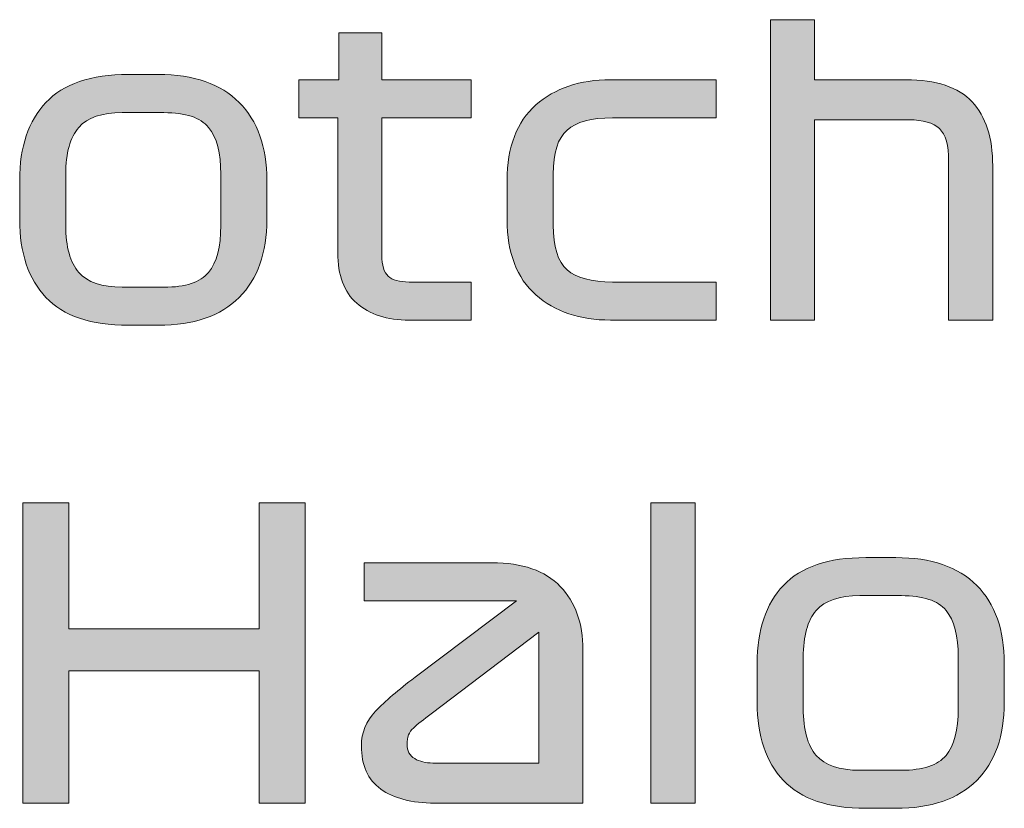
# Model space of a CAD drawing. Header units: millimetres. Extents: x 4 to 594, y -297 to -6.
# Tile 63 of 134: x 353.67 to 362.34, y -280.63 to -273.68. Entities that reach past the tile are written whole.
import ezdxf

# ---------------------------------------------------------------- set-up
doc = ezdxf.new("R2010")
doc.units = ezdxf.units.MM
doc.header["$MEASUREMENT"] = 0
doc.layers.add('Layer 1', color=7, linetype='Continuous', lineweight=0)

# ---------------------------------------------------------------- blocks, each defined once
blk = doc.blocks.new('Block_35')
at = {"layer": 'Layer 1', "true_color": 0x2c2a29, "transparency": 33554687}
h = blk.add_hatch(color=250, dxfattribs=at)
edge = h.paths.add_edge_path()
edge.add_spline(control_points=[(360.2815, -276.3285), (360.2815, -276.3285), (360.2815, -273.6827), (360.2815, -273.6827), (360.2815, -273.6827), (360.6696, -273.6827), (360.6696, -273.6827), (360.6696, -273.6827), (360.6696, -274.2119), (360.6696, -274.2119), (360.6696, -274.2119), (361.4739, -274.2119), (361.4739, -274.2119), (361.742, -274.2119), (361.9366, -274.2766), (362.0577, -274.4059), (362.1788, -274.5353), (362.2393, -274.7234), (362.2393, -274.9703), (362.2393, -274.9703), (362.2393, -276.3285), (362.2393, -276.3285), (362.2393, -276.3285), (361.8513, -276.3285), (361.8513, -276.3285), (361.8513, -276.3285), (361.8513, -274.928), (361.8513, -274.928), (361.8513, -274.7893), (361.8243, -274.694), (361.7701, -274.6424), (361.7161, -274.5905), (361.6266, -274.5647), (361.5021, -274.5647), (361.5021, -274.5647), (360.6696, -274.5647), (360.6696, -274.5647), (360.6696, -274.5647), (360.6696, -276.3285), (360.6696, -276.3285), (360.6696, -276.3285), (360.2815, -276.3285), (360.2815, -276.3285)], knot_values=[0, 0, 0, 0, 1, 1, 1, 2, 2, 2, 3, 3, 3, 4, 4, 4, 5, 5, 5, 6, 6, 6, 7, 7, 7, 8, 8, 8, 9, 9, 9, 10, 10, 10, 11, 11, 11, 12, 12, 12, 13, 13, 13, 14, 14, 14, 14], degree=3, periodic=0)
h = blk.add_hatch(color=250, dxfattribs=at)
edge = h.paths.add_edge_path()
edge.add_spline(control_points=[(356.1293, -274.547), (356.1293, -274.547), (356.1293, -274.2119), (356.1293, -274.2119), (356.1293, -274.2119), (356.4822, -274.2119), (356.4822, -274.2119), (356.4822, -274.2119), (356.4822, -273.7991), (356.4822, -273.7991), (356.4822, -273.7991), (356.8596, -273.7991), (356.8596, -273.7991), (356.8596, -273.7991), (356.8596, -274.2119), (356.8596, -274.2119), (356.8596, -274.2119), (357.6462, -274.2119), (357.6462, -274.2119), (357.6462, -274.2119), (357.6462, -274.547), (357.6462, -274.547), (357.6462, -274.547), (356.8596, -274.547), (356.8596, -274.547), (356.8596, -274.547), (356.8596, -275.757), (356.8596, -275.757), (356.8596, -275.8465), (356.8785, -275.9081), (356.9161, -275.9422), (356.9536, -275.9763), (357.0148, -275.9934), (357.0994, -275.9934), (357.0994, -275.9934), (357.6462, -275.9934), (357.6462, -275.9934), (357.6462, -275.9934), (357.6462, -276.3285), (357.6462, -276.3285), (357.6462, -276.3285), (357.103, -276.3285), (357.103, -276.3285), (356.9054, -276.3285), (356.7509, -276.2791), (356.6392, -276.1803), (356.5274, -276.0817), (356.4716, -275.9334), (356.4716, -275.7358), (356.4716, -275.7358), (356.4716, -274.547), (356.4716, -274.547), (356.4716, -274.547), (356.1293, -274.547), (356.1293, -274.547)], knot_values=[0, 0, 0, 0, 1, 1, 1, 2, 2, 2, 3, 3, 3, 4, 4, 4, 5, 5, 5, 6, 6, 6, 7, 7, 7, 8, 8, 8, 9, 9, 9, 10, 10, 10, 11, 11, 11, 12, 12, 12, 13, 13, 13, 14, 14, 14, 15, 15, 15, 16, 16, 16, 17, 17, 17, 18, 18, 18, 18], degree=3, periodic=0)
h = blk.add_hatch(color=250, dxfattribs=at)
edge = h.paths.add_edge_path()
edge.add_spline(control_points=[(355.4415, -275.0444), (355.4415, -274.8563), (355.4055, -274.7187), (355.3339, -274.6317), (355.2621, -274.5447), (355.131, -274.5012), (354.9405, -274.5012), (354.9405, -274.5012), (354.5737, -274.5012), (354.5737, -274.5012), (354.3949, -274.5012), (354.2673, -274.5447), (354.1909, -274.6317), (354.1144, -274.7187), (354.0762, -274.8563), (354.0762, -275.0444), (354.0762, -275.0444), (354.0762, -275.496), (354.0762, -275.496), (354.0762, -275.6841), (354.1144, -275.8217), (354.1909, -275.9087), (354.2673, -275.9958), (354.3949, -276.0392), (354.5737, -276.0392), (354.5737, -276.0392), (354.9405, -276.0392), (354.9405, -276.0392), (355.131, -276.0392), (355.2621, -275.9958), (355.3339, -275.9087), (355.4055, -275.8217), (355.4415, -275.6841), (355.4415, -275.496), (355.4415, -275.496), (355.4415, -275.0444), (355.4415, -275.0444)], knot_values=[0, 0, 0, 0, 1, 1, 1, 2, 2, 2, 3, 3, 3, 4, 4, 4, 5, 5, 5, 6, 6, 6, 7, 7, 7, 8, 8, 8, 9, 9, 9, 10, 10, 10, 11, 11, 11, 12, 12, 12, 12], degree=3, periodic=0)
edge = h.paths.add_edge_path()
edge.add_spline(control_points=[(355.8472, -275.0973), (355.8472, -275.0973), (355.8472, -275.4431), (355.8472, -275.4431), (355.8472, -275.737), (355.766, -275.9657), (355.6038, -276.1292), (355.4415, -276.2926), (355.204, -276.3744), (354.8912, -276.3744), (354.8912, -276.3744), (354.6265, -276.3744), (354.6265, -276.3744), (354.2974, -276.3744), (354.0556, -276.2926), (353.9017, -276.1292), (353.7476, -275.9657), (353.6705, -275.737), (353.6705, -275.4431), (353.6705, -275.4431), (353.6705, -275.0973), (353.6705, -275.0973), (353.6705, -274.8034), (353.7476, -274.5746), (353.9017, -274.4112), (354.0556, -274.2477), (354.2974, -274.166), (354.6265, -274.166), (354.6265, -274.166), (354.8912, -274.166), (354.8912, -274.166), (355.204, -274.166), (355.4415, -274.2477), (355.6038, -274.4112), (355.766, -274.5746), (355.8472, -274.8034), (355.8472, -275.0973), (355.8472, -275.0973), (355.8472, -275.0973), (355.8472, -275.0973)], knot_values=[0, 0, 0, 0, 1, 1, 1, 2, 2, 2, 3, 3, 3, 4, 4, 4, 5, 5, 5, 6, 6, 6, 7, 7, 7, 8, 8, 8, 9, 9, 9, 10, 10, 10, 11, 11, 11, 12, 12, 12, 13, 13, 13, 13], degree=3, periodic=0)
h = blk.add_hatch(color=250, dxfattribs=at)
edge = h.paths.add_edge_path()
edge.add_spline(control_points=[(358.8916, -274.547), (358.7057, -274.547), (358.5723, -274.5829), (358.4912, -274.6546), (358.41, -274.7264), (358.3694, -274.8563), (358.3694, -275.0444), (358.3694, -275.0444), (358.3694, -275.4924), (358.3694, -275.4924), (358.3694, -275.6829), (358.41, -275.814), (358.4912, -275.8858), (358.5723, -275.9575), (358.7057, -275.9934), (358.8916, -275.9934), (358.8916, -275.9934), (359.8052, -275.9934), (359.8052, -275.9934), (359.8052, -275.9934), (359.8052, -276.3285), (359.8052, -276.3285), (359.8052, -276.3285), (358.8738, -276.3285), (358.8738, -276.3285), (358.6034, -276.3285), (358.3842, -276.2544), (358.2159, -276.1063), (358.0478, -275.9581), (357.9637, -275.737), (357.9637, -275.4431), (357.9637, -275.4431), (357.9637, -275.0973), (357.9637, -275.0973), (357.9637, -274.8034), (358.0478, -274.5823), (358.2159, -274.4341), (358.3842, -274.286), (358.6034, -274.2119), (358.8738, -274.2119), (358.8738, -274.2119), (359.8052, -274.2119), (359.8052, -274.2119), (359.8052, -274.2119), (359.8052, -274.547), (359.8052, -274.547), (359.8052, -274.547), (358.8916, -274.547), (358.8916, -274.547)], knot_values=[0, 0, 0, 0, 1, 1, 1, 2, 2, 2, 3, 3, 3, 4, 4, 4, 5, 5, 5, 6, 6, 6, 7, 7, 7, 8, 8, 8, 9, 9, 9, 10, 10, 10, 11, 11, 11, 12, 12, 12, 13, 13, 13, 14, 14, 14, 15, 15, 15, 16, 16, 16, 16], degree=3, periodic=0)
for points in [[(353.6988, -280.5829), (353.6988, -277.9371), (354.1045, -277.9371), (354.1045, -279.0484), (355.7801, -279.0484), (355.7801, -277.9371), (356.1857, -277.9371), (356.1857, -280.5829), (355.7801, -280.5829), (355.7801, -279.4188), (354.1045, -279.4188), (354.1045, -280.5829)], [(359.2301, -277.9371), (359.6182, -277.9371), (359.6182, -280.5829), (359.2301, -280.5829)]]:
    blk.add_hatch(color=250, dxfattribs=at).paths.add_polyline_path(points)
h = blk.add_hatch(color=250, dxfattribs=at)
edge = h.paths.add_edge_path()
edge.add_spline(control_points=[(361.9358, -279.2988), (361.9358, -279.1107), (361.9, -278.9731), (361.8283, -278.8861), (361.7566, -278.7991), (361.6254, -278.7556), (361.4349, -278.7556), (361.4349, -278.7556), (361.0681, -278.7556), (361.0681, -278.7556), (360.8894, -278.7556), (360.7618, -278.7991), (360.6853, -278.8861), (360.6088, -278.9731), (360.5707, -279.1107), (360.5707, -279.2988), (360.5707, -279.2988), (360.5707, -279.7504), (360.5707, -279.7504), (360.5707, -279.9385), (360.6088, -280.0762), (360.6853, -280.1631), (360.7618, -280.2501), (360.8894, -280.2936), (361.0681, -280.2936), (361.0681, -280.2936), (361.4349, -280.2936), (361.4349, -280.2936), (361.6254, -280.2936), (361.7566, -280.2501), (361.8283, -280.1631), (361.9, -280.0762), (361.9358, -279.9385), (361.9358, -279.7504), (361.9358, -279.7504), (361.9358, -279.2988), (361.9358, -279.2988)], knot_values=[0, 0, 0, 0, 1, 1, 1, 2, 2, 2, 3, 3, 3, 4, 4, 4, 5, 5, 5, 6, 6, 6, 7, 7, 7, 8, 8, 8, 9, 9, 9, 10, 10, 10, 11, 11, 11, 12, 12, 12, 12], degree=3, periodic=0)
edge = h.paths.add_edge_path()
edge.add_spline(control_points=[(362.3415, -279.3517), (362.3415, -279.3517), (362.3415, -279.6974), (362.3415, -279.6974), (362.3415, -279.9915), (362.2604, -280.2201), (362.0982, -280.3836), (361.9358, -280.547), (361.6984, -280.6289), (361.3856, -280.6289), (361.3856, -280.6289), (361.121, -280.6289), (361.121, -280.6289), (360.7918, -280.6289), (360.5501, -280.547), (360.396, -280.3836), (360.242, -280.2201), (360.1649, -279.9915), (360.1649, -279.6974), (360.1649, -279.6974), (360.1649, -279.3517), (360.1649, -279.3517), (360.1649, -279.0578), (360.242, -278.829), (360.396, -278.6656), (360.5501, -278.5021), (360.7918, -278.4204), (361.121, -278.4204), (361.121, -278.4204), (361.3856, -278.4204), (361.3856, -278.4204), (361.6984, -278.4204), (361.9358, -278.5021), (362.0982, -278.6656), (362.2604, -278.829), (362.3415, -279.0578), (362.3415, -279.3517), (362.3415, -279.3517), (362.3415, -279.3517), (362.3415, -279.3517)], knot_values=[0, 0, 0, 0, 1, 1, 1, 2, 2, 2, 3, 3, 3, 4, 4, 4, 5, 5, 5, 6, 6, 6, 7, 7, 7, 8, 8, 8, 9, 9, 9, 10, 10, 10, 11, 11, 11, 12, 12, 12, 13, 13, 13, 13], degree=3, periodic=0)
h = blk.add_hatch(color=250, dxfattribs=at)
edge = h.paths.add_edge_path()
edge.add_spline(control_points=[(357.3075, -280.2301), (357.3075, -280.2301), (358.2424, -280.2301), (358.2424, -280.2301), (358.2424, -280.2301), (358.2424, -279.0766), (358.2424, -279.0766), (358.2424, -279.0766), (357.2935, -279.7962), (357.2935, -279.7962), (357.2276, -279.8456), (357.1759, -279.8875), (357.1382, -279.9215), (357.1006, -279.9556), (357.0818, -280.0032), (357.0818, -280.0643), (357.0818, -280.1231), (357.1042, -280.1655), (357.1489, -280.1913), (357.1936, -280.2172), (357.2464, -280.2301), (357.3075, -280.2301)], knot_values=[0, 0, 0, 0, 1, 1, 1, 2, 2, 2, 3, 3, 3, 4, 4, 4, 5, 5, 5, 6, 6, 6, 7, 7, 7, 7], degree=3, periodic=0)
edge = h.paths.add_edge_path()
edge.add_spline(control_points=[(358.6305, -279.2319), (358.6305, -279.2319), (358.6305, -280.5829), (358.6305, -280.5829), (358.6305, -280.5829), (357.3253, -280.5829), (357.3253, -280.5829), (357.123, -280.5829), (356.9648, -280.5418), (356.8508, -280.4594), (356.7366, -280.3771), (356.6797, -280.2501), (356.6797, -280.0784), (356.6797, -279.9632), (356.7214, -279.8615), (356.8049, -279.7733), (356.8883, -279.6851), (357.0042, -279.5857), (357.1524, -279.4752), (357.1524, -279.4752), (358.0449, -278.8014), (358.0449, -278.8014), (358.0449, -278.8014), (356.7044, -278.8014), (356.7044, -278.8014), (356.7044, -278.8014), (356.7044, -278.4663), (356.7044, -278.4663), (356.7044, -278.4663), (357.8297, -278.4663), (357.8297, -278.4663), (358.0978, -278.4663), (358.2983, -278.5358), (358.4311, -278.6744), (358.5641, -278.8132), (358.6305, -278.9991), (358.6305, -279.2319), (358.6305, -279.2319), (358.6305, -279.2319), (358.6305, -279.2319)], knot_values=[0, 0, 0, 0, 1, 1, 1, 2, 2, 2, 3, 3, 3, 4, 4, 4, 5, 5, 5, 6, 6, 6, 7, 7, 7, 8, 8, 8, 9, 9, 9, 10, 10, 10, 11, 11, 11, 12, 12, 12, 13, 13, 13, 13], degree=3, periodic=0)
at = {"layer": 'Layer 1'}
for points in [[(353.6988, -280.5829), (353.6988, -277.9371), (354.1045, -277.9371), (354.1045, -279.0484), (355.7801, -279.0484), (355.7801, -277.9371), (356.1857, -277.9371), (356.1857, -280.5829), (355.7801, -280.5829), (355.7801, -279.4188), (354.1045, -279.4188), (354.1045, -280.5829)], [(359.2301, -277.9371), (359.6182, -277.9371), (359.6182, -280.5829), (359.2301, -280.5829)]]:
    blk.add_lwpolyline(points, close=True, dxfattribs=at)
for points, knots in [([(360.2815, -276.3285), (360.2815, -276.3285), (360.2815, -273.6827), (360.2815, -273.6827), (360.2815, -273.6827), (360.6696, -273.6827), (360.6696, -273.6827), (360.6696, -273.6827), (360.6696, -274.2119), (360.6696, -274.2119), (360.6696, -274.2119), (361.4739, -274.2119), (361.4739, -274.2119), (361.742, -274.2119), (361.9366, -274.2766), (362.0577, -274.4059), (362.1788, -274.5353), (362.2393, -274.7234), (362.2393, -274.9703), (362.2393, -274.9703), (362.2393, -276.3285), (362.2393, -276.3285), (362.2393, -276.3285), (361.8513, -276.3285), (361.8513, -276.3285), (361.8513, -276.3285), (361.8513, -274.928), (361.8513, -274.928), (361.8513, -274.7893), (361.8243, -274.694), (361.7701, -274.6424), (361.7161, -274.5905), (361.6266, -274.5647), (361.5021, -274.5647), (361.5021, -274.5647), (360.6696, -274.5647), (360.6696, -274.5647), (360.6696, -274.5647), (360.6696, -276.3285), (360.6696, -276.3285), (360.6696, -276.3285), (360.2815, -276.3285), (360.2815, -276.3285)], [0, 0, 0, 0, 1, 1, 1, 2, 2, 2, 3, 3, 3, 4, 4, 4, 5, 5, 5, 6, 6, 6, 7, 7, 7, 8, 8, 8, 9, 9, 9, 10, 10, 10, 11, 11, 11, 12, 12, 12, 13, 13, 13, 14, 14, 14, 14]), ([(356.1293, -274.547), (356.1293, -274.547), (356.1293, -274.2119), (356.1293, -274.2119), (356.1293, -274.2119), (356.4822, -274.2119), (356.4822, -274.2119), (356.4822, -274.2119), (356.4822, -273.7991), (356.4822, -273.7991), (356.4822, -273.7991), (356.8596, -273.7991), (356.8596, -273.7991), (356.8596, -273.7991), (356.8596, -274.2119), (356.8596, -274.2119), (356.8596, -274.2119), (357.6462, -274.2119), (357.6462, -274.2119), (357.6462, -274.2119), (357.6462, -274.547), (357.6462, -274.547), (357.6462, -274.547), (356.8596, -274.547), (356.8596, -274.547), (356.8596, -274.547), (356.8596, -275.757), (356.8596, -275.757), (356.8596, -275.8465), (356.8785, -275.9081), (356.9161, -275.9422), (356.9536, -275.9763), (357.0148, -275.9934), (357.0994, -275.9934), (357.0994, -275.9934), (357.6462, -275.9934), (357.6462, -275.9934), (357.6462, -275.9934), (357.6462, -276.3285), (357.6462, -276.3285), (357.6462, -276.3285), (357.103, -276.3285), (357.103, -276.3285), (356.9054, -276.3285), (356.7509, -276.2791), (356.6392, -276.1803), (356.5274, -276.0817), (356.4716, -275.9334), (356.4716, -275.7358), (356.4716, -275.7358), (356.4716, -274.547), (356.4716, -274.547), (356.4716, -274.547), (356.1293, -274.547), (356.1293, -274.547)], [0, 0, 0, 0, 1, 1, 1, 2, 2, 2, 3, 3, 3, 4, 4, 4, 5, 5, 5, 6, 6, 6, 7, 7, 7, 8, 8, 8, 9, 9, 9, 10, 10, 10, 11, 11, 11, 12, 12, 12, 13, 13, 13, 14, 14, 14, 15, 15, 15, 16, 16, 16, 17, 17, 17, 18, 18, 18, 18]), ([(355.8472, -275.0973), (355.8472, -275.0973), (355.8472, -275.4431), (355.8472, -275.4431), (355.8472, -275.737), (355.766, -275.9657), (355.6038, -276.1292), (355.4415, -276.2926), (355.204, -276.3744), (354.8912, -276.3744), (354.8912, -276.3744), (354.6265, -276.3744), (354.6265, -276.3744), (354.2974, -276.3744), (354.0556, -276.2926), (353.9017, -276.1292), (353.7476, -275.9657), (353.6705, -275.737), (353.6705, -275.4431), (353.6705, -275.4431), (353.6705, -275.0973), (353.6705, -275.0973), (353.6705, -274.8034), (353.7476, -274.5746), (353.9017, -274.4112), (354.0556, -274.2477), (354.2974, -274.166), (354.6265, -274.166), (354.6265, -274.166), (354.8912, -274.166), (354.8912, -274.166), (355.204, -274.166), (355.4415, -274.2477), (355.6038, -274.4112), (355.766, -274.5746), (355.8472, -274.8034), (355.8472, -275.0973), (355.8472, -275.0973), (355.8472, -275.0973), (355.8472, -275.0973)], [0, 0, 0, 0, 1, 1, 1, 2, 2, 2, 3, 3, 3, 4, 4, 4, 5, 5, 5, 6, 6, 6, 7, 7, 7, 8, 8, 8, 9, 9, 9, 10, 10, 10, 11, 11, 11, 12, 12, 12, 13, 13, 13, 13]), ([(358.8916, -274.547), (358.7057, -274.547), (358.5723, -274.5829), (358.4912, -274.6546), (358.41, -274.7264), (358.3694, -274.8563), (358.3694, -275.0444), (358.3694, -275.0444), (358.3694, -275.4924), (358.3694, -275.4924), (358.3694, -275.6829), (358.41, -275.814), (358.4912, -275.8858), (358.5723, -275.9575), (358.7057, -275.9934), (358.8916, -275.9934), (358.8916, -275.9934), (359.8052, -275.9934), (359.8052, -275.9934), (359.8052, -275.9934), (359.8052, -276.3285), (359.8052, -276.3285), (359.8052, -276.3285), (358.8738, -276.3285), (358.8738, -276.3285), (358.6034, -276.3285), (358.3842, -276.2544), (358.2159, -276.1063), (358.0478, -275.9581), (357.9637, -275.737), (357.9637, -275.4431), (357.9637, -275.4431), (357.9637, -275.0973), (357.9637, -275.0973), (357.9637, -274.8034), (358.0478, -274.5823), (358.2159, -274.4341), (358.3842, -274.286), (358.6034, -274.2119), (358.8738, -274.2119), (358.8738, -274.2119), (359.8052, -274.2119), (359.8052, -274.2119), (359.8052, -274.2119), (359.8052, -274.547), (359.8052, -274.547), (359.8052, -274.547), (358.8916, -274.547), (358.8916, -274.547)], [0, 0, 0, 0, 1, 1, 1, 2, 2, 2, 3, 3, 3, 4, 4, 4, 5, 5, 5, 6, 6, 6, 7, 7, 7, 8, 8, 8, 9, 9, 9, 10, 10, 10, 11, 11, 11, 12, 12, 12, 13, 13, 13, 14, 14, 14, 15, 15, 15, 16, 16, 16, 16]), ([(355.4415, -275.0444), (355.4415, -274.8563), (355.4055, -274.7187), (355.3339, -274.6317), (355.2621, -274.5447), (355.131, -274.5012), (354.9405, -274.5012), (354.9405, -274.5012), (354.5737, -274.5012), (354.5737, -274.5012), (354.3949, -274.5012), (354.2673, -274.5447), (354.1909, -274.6317), (354.1144, -274.7187), (354.0762, -274.8563), (354.0762, -275.0444), (354.0762, -275.0444), (354.0762, -275.496), (354.0762, -275.496), (354.0762, -275.6841), (354.1144, -275.8217), (354.1909, -275.9087), (354.2673, -275.9958), (354.3949, -276.0392), (354.5737, -276.0392), (354.5737, -276.0392), (354.9405, -276.0392), (354.9405, -276.0392), (355.131, -276.0392), (355.2621, -275.9958), (355.3339, -275.9087), (355.4055, -275.8217), (355.4415, -275.6841), (355.4415, -275.496), (355.4415, -275.496), (355.4415, -275.0444), (355.4415, -275.0444)], [0, 0, 0, 0, 1, 1, 1, 2, 2, 2, 3, 3, 3, 4, 4, 4, 5, 5, 5, 6, 6, 6, 7, 7, 7, 8, 8, 8, 9, 9, 9, 10, 10, 10, 11, 11, 11, 12, 12, 12, 12]), ([(362.3415, -279.3517), (362.3415, -279.3517), (362.3415, -279.6974), (362.3415, -279.6974), (362.3415, -279.9915), (362.2604, -280.2201), (362.0982, -280.3836), (361.9358, -280.547), (361.6984, -280.6289), (361.3856, -280.6289), (361.3856, -280.6289), (361.121, -280.6289), (361.121, -280.6289), (360.7918, -280.6289), (360.5501, -280.547), (360.396, -280.3836), (360.242, -280.2201), (360.1649, -279.9915), (360.1649, -279.6974), (360.1649, -279.6974), (360.1649, -279.3517), (360.1649, -279.3517), (360.1649, -279.0578), (360.242, -278.829), (360.396, -278.6656), (360.5501, -278.5021), (360.7918, -278.4204), (361.121, -278.4204), (361.121, -278.4204), (361.3856, -278.4204), (361.3856, -278.4204), (361.6984, -278.4204), (361.9358, -278.5021), (362.0982, -278.6656), (362.2604, -278.829), (362.3415, -279.0578), (362.3415, -279.3517), (362.3415, -279.3517), (362.3415, -279.3517), (362.3415, -279.3517)], [0, 0, 0, 0, 1, 1, 1, 2, 2, 2, 3, 3, 3, 4, 4, 4, 5, 5, 5, 6, 6, 6, 7, 7, 7, 8, 8, 8, 9, 9, 9, 10, 10, 10, 11, 11, 11, 12, 12, 12, 13, 13, 13, 13]), ([(358.6305, -279.2319), (358.6305, -279.2319), (358.6305, -280.5829), (358.6305, -280.5829), (358.6305, -280.5829), (357.3253, -280.5829), (357.3253, -280.5829), (357.123, -280.5829), (356.9648, -280.5418), (356.8508, -280.4594), (356.7366, -280.3771), (356.6797, -280.2501), (356.6797, -280.0784), (356.6797, -279.9632), (356.7214, -279.8615), (356.8049, -279.7733), (356.8883, -279.6851), (357.0042, -279.5857), (357.1524, -279.4752), (357.1524, -279.4752), (358.0449, -278.8014), (358.0449, -278.8014), (358.0449, -278.8014), (356.7044, -278.8014), (356.7044, -278.8014), (356.7044, -278.8014), (356.7044, -278.4663), (356.7044, -278.4663), (356.7044, -278.4663), (357.8297, -278.4663), (357.8297, -278.4663), (358.0978, -278.4663), (358.2983, -278.5358), (358.4311, -278.6744), (358.5641, -278.8132), (358.6305, -278.9991), (358.6305, -279.2319), (358.6305, -279.2319), (358.6305, -279.2319), (358.6305, -279.2319)], [0, 0, 0, 0, 1, 1, 1, 2, 2, 2, 3, 3, 3, 4, 4, 4, 5, 5, 5, 6, 6, 6, 7, 7, 7, 8, 8, 8, 9, 9, 9, 10, 10, 10, 11, 11, 11, 12, 12, 12, 13, 13, 13, 13]), ([(361.9358, -279.2988), (361.9358, -279.1107), (361.9, -278.9731), (361.8283, -278.8861), (361.7566, -278.7991), (361.6254, -278.7556), (361.4349, -278.7556), (361.4349, -278.7556), (361.0681, -278.7556), (361.0681, -278.7556), (360.8894, -278.7556), (360.7618, -278.7991), (360.6853, -278.8861), (360.6088, -278.9731), (360.5707, -279.1107), (360.5707, -279.2988), (360.5707, -279.2988), (360.5707, -279.7504), (360.5707, -279.7504), (360.5707, -279.9385), (360.6088, -280.0762), (360.6853, -280.1631), (360.7618, -280.2501), (360.8894, -280.2936), (361.0681, -280.2936), (361.0681, -280.2936), (361.4349, -280.2936), (361.4349, -280.2936), (361.6254, -280.2936), (361.7566, -280.2501), (361.8283, -280.1631), (361.9, -280.0762), (361.9358, -279.9385), (361.9358, -279.7504), (361.9358, -279.7504), (361.9358, -279.2988), (361.9358, -279.2988)], [0, 0, 0, 0, 1, 1, 1, 2, 2, 2, 3, 3, 3, 4, 4, 4, 5, 5, 5, 6, 6, 6, 7, 7, 7, 8, 8, 8, 9, 9, 9, 10, 10, 10, 11, 11, 11, 12, 12, 12, 12]), ([(357.3075, -280.2301), (357.3075, -280.2301), (358.2424, -280.2301), (358.2424, -280.2301), (358.2424, -280.2301), (358.2424, -279.0766), (358.2424, -279.0766), (358.2424, -279.0766), (357.2935, -279.7962), (357.2935, -279.7962), (357.2276, -279.8456), (357.1759, -279.8875), (357.1382, -279.9215), (357.1006, -279.9556), (357.0818, -280.0032), (357.0818, -280.0643), (357.0818, -280.1231), (357.1042, -280.1655), (357.1489, -280.1913), (357.1936, -280.2172), (357.2464, -280.2301), (357.3075, -280.2301)], [0, 0, 0, 0, 1, 1, 1, 2, 2, 2, 3, 3, 3, 4, 4, 4, 5, 5, 5, 6, 6, 6, 7, 7, 7, 7])]:
    blk.add_open_spline(points, degree=3, knots=knots, dxfattribs=at)
blk = doc.blocks.new('Block_0')
at = {"layer": 'Layer 1'}
blk.add_blockref('Block_35', (0, 0), dxfattribs=at)

msp = doc.modelspace()

# ---------------------------------------------------------------- block references
at = {"layer": 'Layer 1'}
msp.add_blockref('Block_0', (0, 0), dxfattribs=at)

doc.saveas('drawing.dxf')
